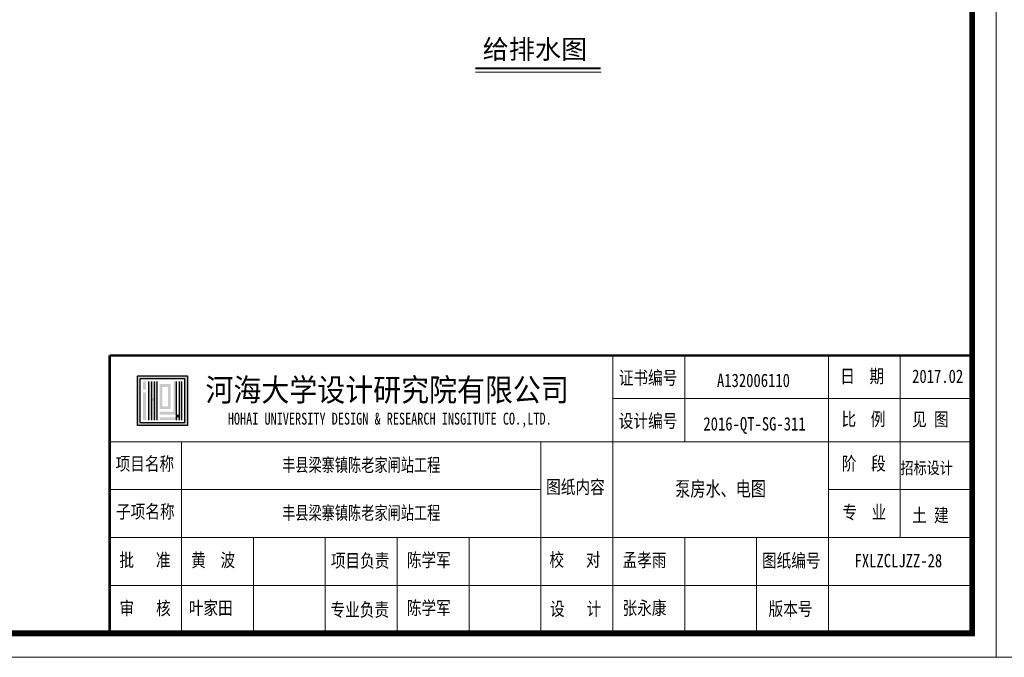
# Model space of a CAD drawing. Extents: x -13074 to 1448651, y 3648755 to 8081248.
# Tile 101 of 173: x 561416 to 561622, y 3857951 to 3858084. Entities that reach past the tile are written whole.
import ezdxf

# ---------------------------------------------------------------- set-up
doc = ezdxf.new("R2010")
doc.units = 0
doc.layers.get('0').update_dxf_attribs({"linetype": 'CONTINUOUS'})
for name, color, linetype, lineweight in [('0.13填充', 8, 'CONTINUOUS', 9), ('SHEET', 1, 'CONTINUOUS', 15), ('文字', 7, 'CONTINUOUS', 15)]:
    doc.layers.add(name, color=color, linetype=linetype, lineweight=lineweight)
doc.layers.add('HOHAITK', color=7, linetype='CONTINUOUS')
doc.styles.add('-仿宋_GB2312', font='FangSong_GB2312.ttf')
doc.styles.add('FHZ', font='FangSong_GB2312.ttf', dxfattribs={"width": 0.707, "height": 300})
doc.styles.add('HOHAITK', font='simhei.ttf')

msp = doc.modelspace()

# ---------------------------------------------------------------- hatches: boundary and pattern name
at = {"layer": 'HOHAITK', "ltscale": 1000}
h = msp.add_hatch(color=7, dxfattribs=at)
h.paths.add_polyline_path([(561451.094, 3857999.505, 0.4142136), (561451.182, 3857999.592), (561451.182, 3858009.817, 0.4142136), (561451.094, 3858009.905), (561440.869, 3858009.905, 0.4142136), (561440.782, 3858009.817), (561440.782, 3857999.592, 0.4142136), (561440.869, 3857999.505)])
h.paths.add_polyline_path([(561441.36, 3858000.083), (561441.36, 3858009.327), (561450.604, 3858009.327), (561450.604, 3858000.083)], flags=16)
at = {"layer": 'HOHAITK'}
h = msp.add_hatch(color=7, dxfattribs=at)
h.paths.add_polyline_path([(561442.515, 3858008.749), (561441.937, 3858008.749), (561441.937, 3858008.172), (561442.515, 3858008.172)])
h.paths.add_polyline_path([(561442.515, 3858008.172), (561441.937, 3858008.172), (561441.937, 3858007.594), (561442.515, 3858007.594)])
h.paths.add_polyline_path([(561442.515, 3858007.594), (561441.937, 3858007.594), (561441.937, 3858007.016), (561442.515, 3858007.016)])
h.paths.add_polyline_path([(561442.515, 3858006.438), (561441.937, 3858006.438), (561441.937, 3858005.86), (561442.515, 3858005.86)])
h.paths.add_polyline_path([(561442.515, 3858005.86), (561441.937, 3858005.86), (561441.937, 3858005.283), (561442.515, 3858005.283)])
h.paths.add_polyline_path([(561442.515, 3858005.283), (561441.937, 3858005.283), (561441.937, 3858004.705), (561442.515, 3858004.705)])
h.paths.add_polyline_path([(561442.515, 3858004.705), (561441.937, 3858004.705), (561441.937, 3858004.127), (561442.515, 3858004.127)])
h.paths.add_polyline_path([(561442.515, 3858004.127), (561441.937, 3858004.127), (561441.937, 3858003.549), (561442.515, 3858003.549)])
h.paths.add_polyline_path([(561442.515, 3858003.549), (561441.937, 3858003.549), (561441.937, 3858002.972), (561442.515, 3858002.972)])
h.paths.add_polyline_path([(561442.515, 3858002.972), (561441.937, 3858002.972), (561441.937, 3858002.394), (561442.515, 3858002.394)])
h.paths.add_polyline_path([(561442.515, 3858002.394), (561441.937, 3858002.394), (561441.937, 3858001.816), (561442.515, 3858001.816)])
h.paths.add_polyline_path([(561442.515, 3858001.816), (561441.937, 3858001.816), (561441.937, 3858001.238), (561442.515, 3858001.238)])
h.paths.add_polyline_path([(561442.515, 3858001.238), (561441.937, 3858001.238), (561441.937, 3858000.66), (561442.515, 3858000.66)])
h = msp.add_hatch(color=7, dxfattribs=at)
h.paths.add_polyline_path([(561443.671, 3858008.749), (561443.093, 3858008.749), (561443.093, 3858008.172), (561443.671, 3858008.172)])
h.paths.add_polyline_path([(561443.671, 3858008.172), (561443.093, 3858008.172), (561443.093, 3858007.594), (561443.671, 3858007.594)])
h.paths.add_polyline_path([(561443.671, 3858007.594), (561443.093, 3858007.594), (561443.093, 3858007.016), (561443.671, 3858007.016)])
h.paths.add_polyline_path([(561443.671, 3858007.016), (561443.093, 3858007.016), (561443.093, 3858006.438), (561443.671, 3858006.438)])
h.paths.add_polyline_path([(561443.671, 3858006.438), (561443.093, 3858006.438), (561443.093, 3858005.86), (561443.671, 3858005.86)])
h.paths.add_polyline_path([(561443.671, 3858005.86), (561443.093, 3858005.86), (561443.093, 3858005.283), (561443.671, 3858005.283)])
h.paths.add_polyline_path([(561443.671, 3858005.283), (561443.093, 3858005.283), (561443.093, 3858004.705), (561443.671, 3858004.705)])
h.paths.add_polyline_path([(561443.671, 3858004.705), (561443.093, 3858004.705), (561443.093, 3858004.127), (561443.671, 3858004.127)])
h.paths.add_polyline_path([(561443.671, 3858004.127), (561443.093, 3858004.127), (561443.093, 3858003.549), (561443.671, 3858003.549)])
h.paths.add_polyline_path([(561443.671, 3858003.549), (561443.093, 3858003.549), (561443.093, 3858002.972), (561443.671, 3858002.972)])
h.paths.add_polyline_path([(561443.671, 3858002.972), (561443.093, 3858002.972), (561443.093, 3858002.394), (561443.671, 3858002.394)])
h.paths.add_polyline_path([(561443.671, 3858002.394), (561443.093, 3858002.394), (561443.093, 3858001.816), (561443.671, 3858001.816)])
h.paths.add_polyline_path([(561443.671, 3858001.816), (561443.093, 3858001.816), (561443.093, 3858001.238), (561443.671, 3858001.238)])
h.paths.add_polyline_path([(561443.671, 3858001.238), (561443.093, 3858001.238), (561443.093, 3858000.66), (561443.671, 3858000.66)])
h = msp.add_hatch(color=7, dxfattribs=at)
h.paths.add_polyline_path([(561444.249, 3858005.283), (561443.671, 3858005.283), (561443.671, 3858004.705), (561444.249, 3858004.705)])
h.paths.add_polyline_path([(561444.826, 3858005.283), (561444.249, 3858005.283), (561444.249, 3858004.705), (561444.826, 3858004.705)])
h.paths.add_polyline_path([(561444.826, 3858005.86), (561444.249, 3858005.86), (561444.249, 3858005.283), (561444.826, 3858005.283)])
h.paths.add_polyline_path([(561444.826, 3858006.438), (561444.249, 3858006.438), (561444.249, 3858005.86), (561444.826, 3858005.86)])
h.paths.add_polyline_path([(561444.826, 3858007.016), (561444.249, 3858007.016), (561444.249, 3858006.438), (561444.826, 3858006.438)])
h.paths.add_polyline_path([(561444.826, 3858007.594), (561444.249, 3858007.594), (561444.249, 3858007.016), (561444.826, 3858007.016)])
h.paths.add_polyline_path([(561444.826, 3858008.172), (561444.249, 3858008.172), (561444.249, 3858007.594), (561444.826, 3858007.594)])
h.paths.add_polyline_path([(561444.826, 3858008.749), (561444.249, 3858008.749), (561444.249, 3858008.172), (561444.826, 3858008.172)])
h.paths.add_polyline_path([(561444.826, 3858004.705), (561444.249, 3858004.705), (561444.249, 3858004.127), (561444.826, 3858004.127)])
h.paths.add_polyline_path([(561444.826, 3858004.127), (561444.249, 3858004.127), (561444.249, 3858003.549), (561444.826, 3858003.549)])
h.paths.add_polyline_path([(561444.826, 3858003.549), (561444.249, 3858003.549), (561444.249, 3858002.972), (561444.826, 3858002.972)])
h.paths.add_polyline_path([(561444.826, 3858002.972), (561444.249, 3858002.972), (561444.249, 3858002.394), (561444.826, 3858002.394)])
h.paths.add_polyline_path([(561444.826, 3858002.394), (561444.249, 3858002.394), (561444.249, 3858001.816), (561444.826, 3858001.816)])
h.paths.add_polyline_path([(561444.826, 3858001.816), (561444.249, 3858001.816), (561444.249, 3858001.238), (561444.826, 3858001.238)])
h.paths.add_polyline_path([(561444.826, 3858001.238), (561444.249, 3858001.238), (561444.249, 3858000.66), (561444.826, 3858000.66)])
h = msp.add_hatch(color=7, dxfattribs=at)
h.paths.add_polyline_path([(561445.982, 3858002.394), (561445.404, 3858002.394), (561445.404, 3858001.816), (561445.982, 3858001.816)])
h.paths.add_polyline_path([(561446.56, 3858002.394), (561445.982, 3858002.394), (561445.982, 3858001.816), (561446.56, 3858001.816)])
h.paths.add_polyline_path([(561447.137, 3858002.394), (561446.56, 3858002.394), (561446.56, 3858001.816), (561447.137, 3858001.816)])
h.paths.add_polyline_path([(561447.715, 3858002.394), (561447.137, 3858002.394), (561447.137, 3858001.816), (561447.715, 3858001.816)])
h.paths.add_polyline_path([(561448.293, 3858002.394), (561447.715, 3858002.394), (561447.715, 3858001.816), (561448.293, 3858001.816)])
h.paths.add_polyline_path([(561448.871, 3858002.394), (561448.293, 3858002.394), (561448.293, 3858001.816), (561448.871, 3858001.816)])
h.paths.add_polyline_path([(561448.871, 3858002.972), (561448.293, 3858002.972), (561448.293, 3858002.394), (561448.871, 3858002.394)])
h.paths.add_polyline_path([(561448.871, 3858003.549), (561448.293, 3858003.549), (561448.293, 3858002.972), (561448.871, 3858002.972)])
h.paths.add_polyline_path([(561448.871, 3858004.127), (561448.293, 3858004.127), (561448.293, 3858003.549), (561448.871, 3858003.549)])
h.paths.add_polyline_path([(561448.871, 3858004.705), (561448.293, 3858004.705), (561448.293, 3858004.127), (561448.871, 3858004.127)])
h.paths.add_polyline_path([(561448.871, 3858005.283), (561448.293, 3858005.283), (561448.293, 3858004.705), (561448.871, 3858004.705)])
h.paths.add_polyline_path([(561448.871, 3858005.86), (561448.293, 3858005.86), (561448.293, 3858005.283), (561448.871, 3858005.283)])
h.paths.add_polyline_path([(561448.871, 3858006.438), (561448.293, 3858006.438), (561448.293, 3858005.86), (561448.871, 3858005.86)])
h.paths.add_polyline_path([(561448.871, 3858007.016), (561448.293, 3858007.016), (561448.293, 3858006.438), (561448.871, 3858006.438)])
h.paths.add_polyline_path([(561448.871, 3858007.594), (561448.293, 3858007.594), (561448.293, 3858007.016), (561448.871, 3858007.016)])
h.paths.add_polyline_path([(561448.871, 3858008.172), (561448.293, 3858008.172), (561448.293, 3858007.594), (561448.871, 3858007.594)])
h.paths.add_polyline_path([(561448.871, 3858008.749), (561448.293, 3858008.749), (561448.293, 3858008.172), (561448.871, 3858008.172)])
h.paths.add_polyline_path([(561445.982, 3858001.238), (561445.404, 3858001.238), (561445.404, 3858000.66), (561445.982, 3858000.66)])
h.paths.add_polyline_path([(561446.56, 3858001.238), (561445.982, 3858001.238), (561445.982, 3858000.66), (561446.56, 3858000.66)])
h.paths.add_polyline_path([(561447.137, 3858001.238), (561446.56, 3858001.238), (561446.56, 3858000.66), (561447.137, 3858000.66)])
h.paths.add_polyline_path([(561447.715, 3858001.238), (561447.137, 3858001.238), (561447.137, 3858000.66), (561447.715, 3858000.66)])
h.paths.add_polyline_path([(561448.293, 3858001.238), (561447.715, 3858001.238), (561447.715, 3858000.66), (561448.293, 3858000.66)])
h.paths.add_polyline_path([(561448.871, 3858001.238), (561448.293, 3858001.238), (561448.293, 3858000.66), (561448.871, 3858000.66)])
h.paths.add_polyline_path([(561449.449, 3858001.238), (561448.871, 3858001.238), (561448.871, 3858000.66), (561449.449, 3858000.66)])
h.paths.add_polyline_path([(561450.026, 3858001.238), (561449.449, 3858001.238), (561449.449, 3858000.66), (561450.026, 3858000.66)])
h.paths.add_polyline_path([(561450.026, 3858001.816), (561449.449, 3858001.816), (561449.449, 3858001.238), (561450.026, 3858001.238)])
h.paths.add_polyline_path([(561450.026, 3858002.394), (561449.449, 3858002.394), (561449.449, 3858001.816), (561450.026, 3858001.816)])
h.paths.add_polyline_path([(561450.026, 3858002.972), (561449.449, 3858002.972), (561449.449, 3858002.394), (561450.026, 3858002.394)])
h.paths.add_polyline_path([(561450.026, 3858003.549), (561449.449, 3858003.549), (561449.449, 3858002.972), (561450.026, 3858002.972)])
h.paths.add_polyline_path([(561450.026, 3858004.127), (561449.449, 3858004.127), (561449.449, 3858003.549), (561450.026, 3858003.549)])
h.paths.add_polyline_path([(561450.026, 3858004.705), (561449.449, 3858004.705), (561449.449, 3858004.127), (561450.026, 3858004.127)])
h.paths.add_polyline_path([(561450.026, 3858005.283), (561449.449, 3858005.283), (561449.449, 3858004.705), (561450.026, 3858004.705)])
h.paths.add_polyline_path([(561450.026, 3858005.86), (561449.449, 3858005.86), (561449.449, 3858005.283), (561450.026, 3858005.283)])
h.paths.add_polyline_path([(561450.026, 3858006.438), (561449.449, 3858006.438), (561449.449, 3858005.86), (561450.026, 3858005.86)])
h.paths.add_polyline_path([(561450.026, 3858007.016), (561449.449, 3858007.016), (561449.449, 3858006.438), (561450.026, 3858006.438)])
h.paths.add_polyline_path([(561450.026, 3858007.594), (561449.449, 3858007.594), (561449.449, 3858007.016), (561450.026, 3858007.016)])
h.paths.add_polyline_path([(561450.026, 3858008.172), (561449.449, 3858008.172), (561449.449, 3858007.594), (561450.026, 3858007.594)])
h.paths.add_polyline_path([(561450.026, 3858008.749), (561449.449, 3858008.749), (561449.449, 3858008.172), (561450.026, 3858008.172)])
h = msp.add_hatch(color=7, dxfattribs=at)
h.paths.add_polyline_path([(561445.982, 3858003.549), (561445.404, 3858003.549), (561445.404, 3858002.972), (561445.982, 3858002.972)])
h.paths.add_polyline_path([(561446.56, 3858003.549), (561445.982, 3858003.549), (561445.982, 3858002.972), (561446.56, 3858002.972)])
h.paths.add_polyline_path([(561447.137, 3858003.549), (561446.56, 3858003.549), (561446.56, 3858002.972), (561447.137, 3858002.972)])
h.paths.add_polyline_path([(561447.715, 3858003.549), (561447.137, 3858003.549), (561447.137, 3858002.972), (561447.715, 3858002.972)])
h.paths.add_polyline_path([(561447.715, 3858004.127), (561447.137, 3858004.127), (561447.137, 3858003.549), (561447.715, 3858003.549)])
h.paths.add_polyline_path([(561447.715, 3858004.705), (561447.137, 3858004.705), (561447.137, 3858004.127), (561447.715, 3858004.127)])
h.paths.add_polyline_path([(561447.715, 3858005.283), (561447.137, 3858005.283), (561447.137, 3858004.705), (561447.715, 3858004.705)])
h.paths.add_polyline_path([(561447.715, 3858005.86), (561447.137, 3858005.86), (561447.137, 3858005.283), (561447.715, 3858005.283)])
h.paths.add_polyline_path([(561447.715, 3858006.438), (561447.137, 3858006.438), (561447.137, 3858005.86), (561447.715, 3858005.86)])
h.paths.add_polyline_path([(561447.715, 3858007.016), (561447.137, 3858007.016), (561447.137, 3858006.438), (561447.715, 3858006.438)])
h.paths.add_polyline_path([(561447.715, 3858007.594), (561447.137, 3858007.594), (561447.137, 3858007.016), (561447.715, 3858007.016)])
h.paths.add_polyline_path([(561447.715, 3858008.172), (561447.137, 3858008.172), (561447.137, 3858007.594), (561447.715, 3858007.594)])
h.paths.add_polyline_path([(561447.137, 3858008.172), (561446.56, 3858008.172), (561446.56, 3858007.594), (561447.137, 3858007.594)])
h.paths.add_polyline_path([(561446.56, 3858008.172), (561445.982, 3858008.172), (561445.982, 3858007.594), (561446.56, 3858007.594)])
h.paths.add_polyline_path([(561445.982, 3858008.172), (561445.404, 3858008.172), (561445.404, 3858007.594), (561445.982, 3858007.594)])
h.paths.add_polyline_path([(561445.982, 3858007.594), (561445.404, 3858007.594), (561445.404, 3858007.016), (561445.982, 3858007.016)])
h.paths.add_polyline_path([(561445.982, 3858007.016), (561445.404, 3858007.016), (561445.404, 3858006.438), (561445.982, 3858006.438)])
h.paths.add_polyline_path([(561445.982, 3858006.438), (561445.404, 3858006.438), (561445.404, 3858005.86), (561445.982, 3858005.86)])
h.paths.add_polyline_path([(561445.982, 3858005.86), (561445.404, 3858005.86), (561445.404, 3858005.283), (561445.982, 3858005.283)])
h.paths.add_polyline_path([(561445.982, 3858005.283), (561445.404, 3858005.283), (561445.404, 3858004.705), (561445.982, 3858004.705)])
h.paths.add_polyline_path([(561445.982, 3858004.705), (561445.404, 3858004.705), (561445.404, 3858004.127), (561445.982, 3858004.127)])
h.paths.add_polyline_path([(561445.982, 3858004.127), (561445.404, 3858004.127), (561445.404, 3858003.549), (561445.982, 3858003.549)])
msp.add_hatch(color=7, dxfattribs=at).paths.add_polyline_path([(561449.449, 3858001.816), (561448.871, 3858001.816), (561448.871, 3858001.238), (561449.449, 3858001.238)])

# ---------------------------------------------------------------- linework, layer by layer
at = {"layer": '0.13填充', "color": 7, "lineweight": 40, "ltscale": 0.005}
msp.add_line((561511.288, 3858074.15, 0.315), (561537.378, 3858074.15, 0.315), dxfattribs=at)
at = {"layer": '0.13填充', "color": 7, "ltscale": 0.005}
msp.add_line((561511.288, 3858073.314, 0.315), (561537.521, 3858073.314, 0.315), dxfattribs=at)
at = {"layer": 'HOHAITK', "color": 7}
for p, q in [((561443.093, 3858008.749), (561443.093, 3858000.66)), ((561443.671, 3858008.749), (561443.671, 3858000.66)), ((561444.249, 3858008.749), (561444.249, 3858000.66)), ((561444.826, 3858008.749), (561444.826, 3858000.66)), ((561448.871, 3858008.749), (561448.871, 3858000.66)), ((561449.449, 3858008.749), (561449.449, 3858000.66)), ((561450.026, 3858000.66), (561450.026, 3858008.749))]:
    msp.add_line(p, q, dxfattribs=at)
for points in [[(561440.869, 3858009.905), (561451.094, 3858009.905, -0.4142136), (561451.182, 3858009.817), (561451.182, 3857999.592, -0.4142136), (561451.094, 3857999.505), (561440.869, 3857999.505, -0.4142136), (561440.782, 3857999.592), (561440.782, 3858009.817, -0.4142136)], [(561441.447, 3858009.327), (561450.517, 3858009.327, -0.4142136), (561450.604, 3858009.24), (561450.604, 3858000.17, -0.4142136), (561450.517, 3858000.083), (561441.447, 3858000.083, -0.4142136), (561441.36, 3858000.17), (561441.36, 3858009.24, -0.4142136)]]:
    msp.add_lwpolyline(points, format="xyb", close=True, dxfattribs=at)
at = {"layer": 'SHEET', "color": 7}
for p, q in [((561539.957, 3857996.144), (561539.957, 3858014.144)), ((561554.957, 3857996.144), (561554.957, 3858014.144)), ((561584.957, 3857996.144), (561584.957, 3858014.144)), ((561599.957, 3857976.144), (561599.957, 3858014.144)), ((561614.957, 3858005.144), (561539.957, 3858005.144)), ((561434.957, 3857996.144), (561614.957, 3857996.144)), ((561434.957, 3857956.144), (561434.957, 3857996.144)), ((561434.957, 3857996.144), (561509.957, 3857996.144)), ((561449.957, 3857956.144), (561449.957, 3857996.144)), ((561524.957, 3857956.144), (561524.957, 3857996.144)), ((561539.957, 3857956.144), (561539.957, 3857996.144)), ((561584.957, 3857956.144), (561584.957, 3857996.144)), ((561584.957, 3857976.144), (561584.957, 3857996.144)), ((561434.957, 3857986.144), (561524.957, 3857986.144)), ((561584.957, 3857986.144), (561614.957, 3857986.144)), ((561434.957, 3857976.144), (561614.957, 3857976.144)), ((561464.957, 3857956.144), (561464.957, 3857976.144)), ((561479.957, 3857956.144), (561479.957, 3857976.144)), ((561494.957, 3857956.144), (561494.957, 3857976.144)), ((561509.957, 3857956.144), (561509.957, 3857976.144)), ((561554.957, 3857956.144), (561554.957, 3857976.144)), ((561569.957, 3857956.144), (561569.957, 3857976.144)), ((561614.957, 3857956.144), (561614.957, 3857976.144)), ((561434.957, 3857966.144), (561614.957, 3857966.144))]:
    msp.add_line(p, q, dxfattribs=at)
for points in [[(561619.957, 3857951.144), (561199.958, 3857951.144), (561199.958, 3858248.144), (561619.957, 3858248.144)], [(562039.957, 3857951.144), (561619.957, 3857951.144), (561619.957, 3858248.144), (562039.957, 3858248.144)]]:
    msp.add_lwpolyline(points, close=True, dxfattribs=at)
at = {"layer": 'SHEET', "color": 7, "const_width": 1.2}
msp.add_lwpolyline([(561224.958, 3858243.144), (561614.957, 3858243.144), (561614.957, 3857956.144), (561224.958, 3857956.144)], close=True, dxfattribs=at)
at = {"layer": 'SHEET', "color": 7, "const_width": 0.5}
for points in [[(561434.957, 3857956.144), (561434.957, 3858014.144)], [(561434.957, 3858014.144), (561614.957, 3858014.144)]]:
    msp.add_lwpolyline(points, dxfattribs=at)

# ---------------------------------------------------------------- texts
at = {"color": 7, "insert": (561562.457, 3857986.144), "char_height": 3.08571, "width": 44.99997, "attachment_point": 5, "style": 'FHZ'}
msp.add_mtext('{\\W0.75;泵房水、电图}', dxfattribs=at)
at = {"layer": 'HOHAITK', "color": 7, "style": 'HOHAITK'}
for s, height, width, p in [('河海大学设计研究院有限公司', 4.75, 0.9, (561454.965, 3858004.597)), ('HOHAI UNIVERSITY DESIGN & RESEARCH INSGITUTE CO.,LTD.', 2.5, 0.75, (561459.615, 3857999.707))]:
    msp.add_text(s, height=height, dxfattribs=dict(at, width=width)).set_placement(p)
at = {"layer": 'SHEET', "color": 7, "style": 'FHZ', "width": 0.8}
for s, height, p in [('证书编号', 2.8, (561541.205, 3858008.09)), ('日  期', 2.8, (561587.415, 3858008.415)), ('2017.02', 2.8, (561602.415, 3858008.415)), ('A132006110', 2.8, (561561.69, 3858007.557)), ('比  例', 2.8, (561587.678, 3857999.471)), ('见 图', 2.8, (561602.415, 3857999.415)), ('设计编号', 2.8, (561541.21, 3857999.09)), ('项目名称', 2.8, (561436.193, 3857990.154)), ('阶  段', 2.8, (561587.746, 3857990.201)), ('招标设计', 2.5, (561600.005, 3857989.415)), ('图纸内容', 2.8, (561526.047, 3857985.296)), ('子项名称', 2.8, (561436.297, 3857980.154)), ('专  业', 2.8, (561587.869, 3857980.026)), ('土 建', 2.8, (561602.415, 3857979.415)), ('批   准', 2.8, (561436.987, 3857970.042)), ('黄  波', 2.8, (561451.987, 3857970.042)), ('项目负责', 2.8, (561481.116, 3857969.914)), ('陈学军', 2.8, (561496.987, 3857970.042)), ('校   对', 2.8, (561526.725, 3857970.106)), ('孟孝雨', 2.8, (561541.987, 3857970.042)), ('图纸编号', 2.8, (561571.08, 3857969.935)), ('FXLZCLJZZ-28', 2.8, (561590.408, 3857969.935)), ('审   核', 2.8, (561437.022, 3857959.978)), ('叶家田', 2.8, (561451.47, 3857960.042)), ('专业负责', 2.8, (561481.044, 3857959.678)), ('陈学军', 2.8, (561496.987, 3857960.042)), ('设   计', 2.8, (561526.844, 3857959.867)), ('张永康', 2.8, (561541.987, 3857960.042)), ('版本号', 2.8, (561572.462, 3857959.865))]:
    msp.add_text(s, height=height, dxfattribs=at).set_placement(p)
at = {"layer": 'SHEET', "color": 1, "style": 'FHZ', "width": 0.8}
msp.add_text('2016-QT-SG-311', height=2.8, dxfattribs=at).set_placement((561558.86, 3857998.481))
at = {"layer": 'SHEET', "color": 7, "char_height": 2.8, "width": 74.99994, "attachment_point": 5, "style": 'FHZ'}
for insert in [(561487.457, 3857991.144), (561487.457, 3857981.144)]:
    msp.add_mtext('{\\W0.72;丰县梁寨镇陈老家闸站工程}', dxfattribs=dict(at, insert=insert))
at = {"layer": '文字', "color": 7, "insert": (561512.804, 3858080.077, 0.315), "char_height": 4, "width": 50.36719, "attachment_point": 1, "style": '-仿宋_GB2312'}
msp.add_mtext('给排水图', dxfattribs=at)

doc.saveas('drawing.dxf')
